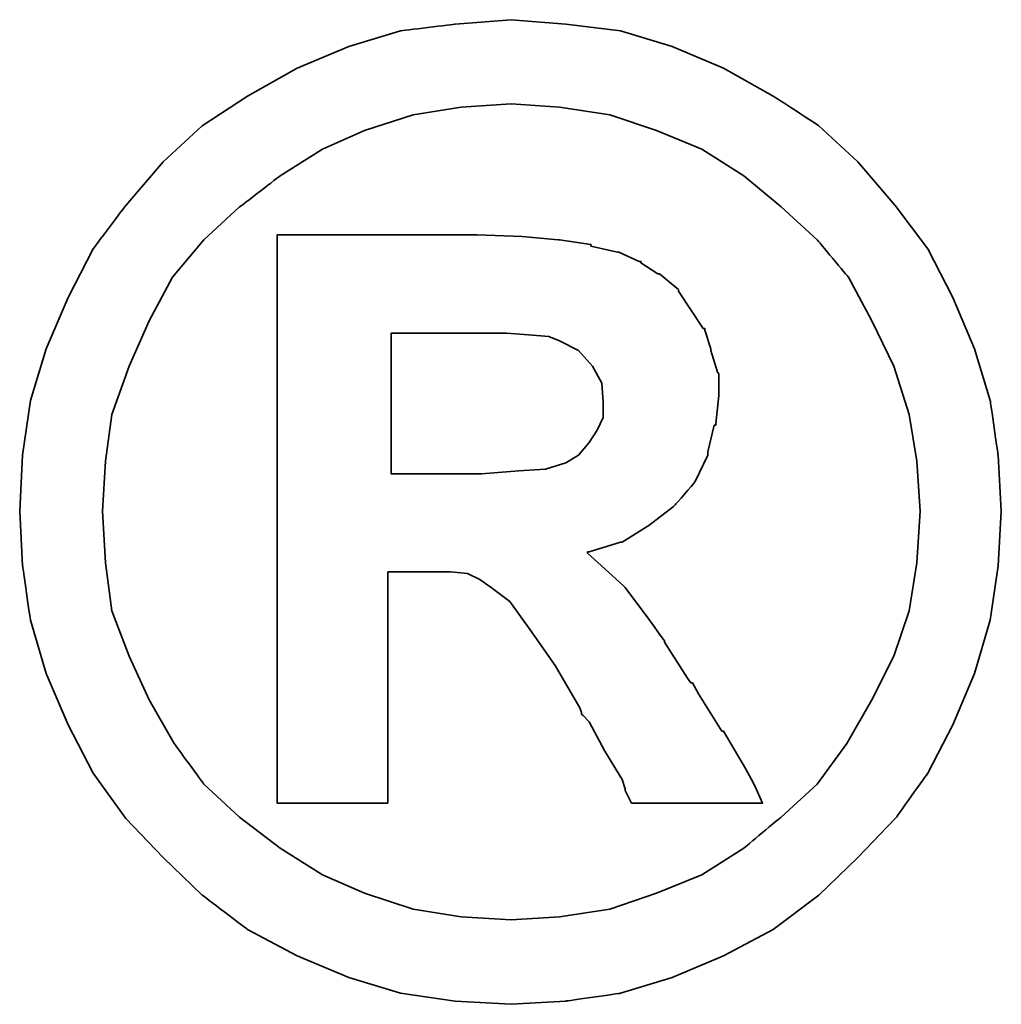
# Model space of a CAD drawing. Header units: millimetres. Extents: x 38 to 575, y 147 to 337.
# Tile 47 of 49: x 462.3 to 463.86, y 210.79 to 212.35. Entities that reach past the tile are written whole.
import ezdxf

# ---------------------------------------------------------------- set-up
doc = ezdxf.new("R2010")
doc.units = ezdxf.units.MM
doc.header["$LTSCALE"] = 0.15
doc.layers.add('DIM', color=4, linetype='CONTINUOUS')
doc.layers.add('layer 1', color=7, linetype='CONTINUOUS')

# ---------------------------------------------------------------- blocks, each defined once
blk = doc.blocks.new('TBI MOTION logo(完整正式版)')
at = {"layer": 'layer 1', "color": 22, "lineweight": 35}
for points, knots in [([(81.20634, 4.98624), (81.20634, 4.98624), (81.18649, 5.32862), (81.18649, 5.32862), (81.18649, 5.32862), (81.18649, 5.32862), (81.13886, 5.66206), (81.13886, 5.66206), (81.13886, 5.66206), (81.13886, 5.66206), (81.04359, 5.97764), (81.04359, 5.97764), (81.04359, 5.97764), (81.04359, 5.97764), (80.91061, 6.29124), (80.91061, 6.29124), (80.91061, 6.29124), (80.91061, 6.29124), (80.75778, 6.58697), (80.75778, 6.58697), (80.75778, 6.58697), (80.75778, 6.58697), (80.5593, 6.85294), (80.5593, 6.85294), (80.5593, 6.85294), (80.5593, 6.85294), (80.33105, 7.1189), (80.33105, 7.1189), (80.33105, 7.1189), (80.33105, 7.1189), (80.09287, 7.33921), (80.09287, 7.33921), (80.09287, 7.33921), (80.09287, 7.33921), (79.815, 7.51982), (79.815, 7.51982), (79.815, 7.51982), (79.815, 7.51982), (79.51133, 7.69051), (79.51133, 7.69051), (79.51133, 7.69051), (79.51133, 7.69051), (79.19773, 7.8235), (79.19773, 7.8235), (79.19773, 7.8235), (79.19773, 7.8235), (78.88215, 7.91877), (78.88215, 7.91877), (78.88215, 7.91877), (78.88215, 7.91877), (78.54871, 7.95846), (78.54871, 7.95846), (78.54871, 7.95846), (78.54871, 7.95846), (78.21526, 7.98625), (78.21526, 7.98625), (78.21526, 7.98625), (78.21526, 7.98625), (77.87388, 7.95846), (77.87388, 7.95846), (77.87388, 7.95846), (77.87388, 7.95846), (77.54044, 7.91877), (77.54044, 7.91877), (77.54044, 7.91877), (77.54044, 7.91877), (77.22485, 7.8235), (77.22485, 7.8235), (77.22485, 7.8235), (77.22485, 7.8235), (76.91027, 7.69051), (76.91027, 7.69051), (76.91027, 7.69051), (76.91027, 7.69051), (76.6056, 7.51982), (76.6056, 7.51982), (76.6056, 7.51982), (76.6056, 7.51982), (76.32972, 7.33921), (76.32972, 7.33921), (76.32972, 7.33921), (76.32972, 7.33921), (76.09154, 7.1189), (76.09154, 7.1189), (76.09154, 7.1189), (76.09154, 7.1189), (75.86329, 6.85294), (75.86329, 6.85294), (75.86329, 6.85294), (75.86329, 6.85294), (75.66382, 6.58697), (75.66382, 6.58697), (75.66382, 6.58697), (75.66382, 6.58697), (75.51099, 6.29124), (75.51099, 6.29124), (75.51099, 6.29124), (75.51099, 6.29124), (75.37702, 5.97764), (75.37702, 5.97764), (75.37702, 5.97764), (75.37702, 5.97764), (75.28175, 5.66206), (75.28175, 5.66206), (75.28175, 5.66206), (75.28175, 5.66206), (75.23411, 5.32862), (75.23411, 5.32862), (75.23411, 5.32862), (75.23411, 5.32862), (75.21625, 4.98624), (75.21625, 4.98624), (75.21625, 4.98624), (75.21625, 4.98624), (75.23411, 4.6528), (75.23411, 4.6528), (75.23411, 4.6528), (75.23411, 4.6528), (75.28175, 4.32035), (75.28175, 4.32035), (75.28175, 4.32035), (75.28175, 4.32035), (75.37702, 3.99583), (75.37702, 3.99583), (75.37702, 3.99583), (75.37702, 3.99583), (75.51099, 3.68224), (75.51099, 3.68224), (75.51099, 3.68224), (75.51099, 3.68224), (75.66382, 3.38749), (75.66382, 3.38749), (75.66382, 3.38749), (75.66382, 3.38749), (75.86329, 3.10963), (75.86329, 3.10963), (75.86329, 3.10963), (75.86329, 3.10963), (76.09154, 2.87145), (76.09154, 2.87145), (76.09154, 2.87145), (76.09154, 2.87145), (76.32972, 2.6432), (76.32972, 2.6432), (76.32972, 2.6432), (76.32972, 2.6432), (76.6056, 2.43381), (76.6056, 2.43381), (76.6056, 2.43381), (76.6056, 2.43381), (76.91027, 2.27205), (76.91027, 2.27205), (76.91027, 2.27205), (76.91027, 2.27205), (77.22485, 2.13906), (77.22485, 2.13906), (77.22485, 2.13906), (77.22485, 2.13906), (77.54044, 2.0438), (77.54044, 2.0438), (77.54044, 2.0438), (77.54044, 2.0438), (77.87388, 1.99616), (77.87388, 1.99616), (77.87388, 1.99616), (77.87388, 1.99616), (78.21526, 1.97631), (78.21526, 1.97631), (78.21526, 1.97631), (78.21526, 1.97631), (78.54871, 1.99616), (78.54871, 1.99616), (78.54871, 1.99616), (78.54871, 1.99616), (78.88215, 2.0438), (78.88215, 2.0438), (78.88215, 2.0438), (78.88215, 2.0438), (79.19773, 2.13906), (79.19773, 2.13906), (79.19773, 2.13906), (79.19773, 2.13906), (79.51133, 2.27205), (79.51133, 2.27205), (79.51133, 2.27205), (79.51133, 2.27205), (79.815, 2.43381), (79.815, 2.43381), (79.815, 2.43381), (79.815, 2.43381), (80.09287, 2.6432), (80.09287, 2.6432), (80.09287, 2.6432), (80.09287, 2.6432), (80.33105, 2.87145), (80.33105, 2.87145), (80.33105, 2.87145), (80.33105, 2.87145), (80.5593, 3.10963), (80.5593, 3.10963), (80.5593, 3.10963), (80.5593, 3.10963), (80.75778, 3.38749), (80.75778, 3.38749), (80.75778, 3.38749), (80.75778, 3.38749), (80.91061, 3.68224), (80.91061, 3.68224), (80.91061, 3.68224), (80.91061, 3.68224), (81.04359, 3.99583), (81.04359, 3.99583), (81.04359, 3.99583), (81.04359, 3.99583), (81.13886, 4.32035), (81.13886, 4.32035), (81.13886, 4.32035), (81.13886, 4.32035), (81.18649, 4.6528), (81.18649, 4.6528), (81.18649, 4.6528), (81.18649, 4.6528), (81.20634, 4.98624), (81.20634, 4.98624)], [0, 0, 0, 0, 0.0178571, 0.0178571, 0.0178571, 0.0178572, 0.0357143, 0.0357143, 0.0357143, 0.0357143, 0.0535714, 0.0535714, 0.0535714, 0.0535714, 0.0714286, 0.0714286, 0.0714286, 0.0714286, 0.0892857, 0.0892857, 0.0892857, 0.0892857, 0.1071429, 0.1071429, 0.1071429, 0.1071429, 0.125, 0.125, 0.125, 0.125, 0.1428571, 0.1428571, 0.1428571, 0.1428572, 0.1607143, 0.1607143, 0.1607143, 0.1607143, 0.1785714, 0.1785714, 0.1785714, 0.1785714, 0.1964286, 0.1964286, 0.1964286, 0.1964286, 0.2142857, 0.2142857, 0.2142857, 0.2142857, 0.2321429, 0.2321429, 0.2321429, 0.2321429, 0.25, 0.25, 0.25, 0.25, 0.2678571, 0.2678571, 0.2678571, 0.2678572, 0.2857143, 0.2857143, 0.2857143, 0.2857143, 0.3035714, 0.3035714, 0.3035714, 0.3035714, 0.3214286, 0.3214286, 0.3214286, 0.3214286, 0.3392857, 0.3392857, 0.3392857, 0.3392857, 0.3571429, 0.3571429, 0.3571429, 0.3571429, 0.375, 0.375, 0.375, 0.375, 0.3928571, 0.3928571, 0.3928571, 0.3928572, 0.4107143, 0.4107143, 0.4107143, 0.4107143, 0.4285714, 0.4285714, 0.4285714, 0.4285714, 0.4464286, 0.4464286, 0.4464286, 0.4464286, 0.4642857, 0.4642857, 0.4642857, 0.4642857, 0.4821429, 0.4821429, 0.4821429, 0.4821429, 0.5, 0.5, 0.5, 0.5, 0.5178571, 0.5178571, 0.5178571, 0.5178572, 0.5357143, 0.5357143, 0.5357143, 0.5357143, 0.5535714, 0.5535714, 0.5535714, 0.5535714, 0.5714286, 0.5714286, 0.5714286, 0.5714286, 0.5892857, 0.5892857, 0.5892857, 0.5892857, 0.6071429, 0.6071429, 0.6071429, 0.6071429, 0.625, 0.625, 0.625, 0.625, 0.6428571, 0.6428571, 0.6428571, 0.6428572, 0.6607143, 0.6607143, 0.6607143, 0.6607143, 0.6785714, 0.6785714, 0.6785714, 0.6785714, 0.6964286, 0.6964286, 0.6964286, 0.6964286, 0.7142857, 0.7142857, 0.7142857, 0.7142857, 0.7321429, 0.7321429, 0.7321429, 0.7321429, 0.75, 0.75, 0.75, 0.75, 0.7678571, 0.7678571, 0.7678571, 0.7678572, 0.7857143, 0.7857143, 0.7857143, 0.7857143, 0.8035714, 0.8035714, 0.8035714, 0.8035714, 0.8214286, 0.8214286, 0.8214286, 0.8214286, 0.8392857, 0.8392857, 0.8392857, 0.8392857, 0.8571429, 0.8571429, 0.8571429, 0.8571429, 0.875, 0.875, 0.875, 0.875, 0.8928571, 0.8928571, 0.8928571, 0.8928572, 0.9107143, 0.9107143, 0.9107143, 0.9107143, 0.9285714, 0.9285714, 0.9285714, 0.9285714, 0.9464286, 0.9464286, 0.9464286, 0.9464286, 0.9642857, 0.9642857, 0.9642857, 0.9642857, 0.9821429, 0.9821429, 0.9821429, 0.9821429, 1, 1, 1, 1]), ([(80.71014, 4.98624), (80.71014, 4.98624), (80.69129, 5.29091), (80.69129, 5.29091), (80.69129, 5.29091), (80.69129, 5.29091), (80.64464, 5.57672), (80.64464, 5.57672), (80.64464, 5.57672), (80.64464, 5.57672), (80.54937, 5.87245), (80.54937, 5.87245), (80.54937, 5.87245), (80.54937, 5.87245), (80.41639, 6.14833), (80.41639, 6.14833), (80.41639, 6.14833), (80.41639, 6.14833), (80.27349, 6.41429), (80.27349, 6.41429), (80.27349, 6.41429), (80.27349, 6.41429), (80.08295, 6.64255), (80.08295, 6.64255), (80.08295, 6.64255), (80.08295, 6.64255), (79.86264, 6.84301), (79.86264, 6.84301), (79.86264, 6.84301), (79.86264, 6.84301), (79.63439, 7.03355), (79.63439, 7.03355), (79.63439, 7.03355), (79.63439, 7.03355), (79.37835, 7.1963), (79.37835, 7.1963), (79.37835, 7.1963), (79.37835, 7.1963), (79.10246, 7.30944), (79.10246, 7.30944), (79.10246, 7.30944), (79.10246, 7.30944), (78.81665, 7.40471), (78.81665, 7.40471), (78.81665, 7.40471), (78.81665, 7.40471), (78.511, 7.45234), (78.511, 7.45234), (78.511, 7.45234), (78.511, 7.45234), (78.21526, 7.47219), (78.21526, 7.47219), (78.21526, 7.47219), (78.21526, 7.47219), (77.9106, 7.45234), (77.9106, 7.45234), (77.9106, 7.45234), (77.9106, 7.45234), (77.61685, 7.40471), (77.61685, 7.40471), (77.61685, 7.40471), (77.61685, 7.40471), (77.32012, 7.30944), (77.32012, 7.30944), (77.32012, 7.30944), (77.32012, 7.30944), (77.06309, 7.1963), (77.06309, 7.1963), (77.06309, 7.1963), (77.06309, 7.1963), (76.80606, 7.03355), (76.80606, 7.03355), (76.80606, 7.03355), (76.80606, 7.03355), (76.55797, 6.84301), (76.55797, 6.84301), (76.55797, 6.84301), (76.55797, 6.84301), (76.34063, 6.64255), (76.34063, 6.64255), (76.34063, 6.64255), (76.34063, 6.64255), (76.1491, 6.41429), (76.1491, 6.41429), (76.1491, 6.41429), (76.1491, 6.41429), (76.0062, 6.14833), (76.0062, 6.14833), (76.0062, 6.14833), (76.0062, 6.14833), (75.88314, 5.87245), (75.88314, 5.87245), (75.88314, 5.87245), (75.88314, 5.87245), (75.77794, 5.57672), (75.77794, 5.57672), (75.77794, 5.57672), (75.77794, 5.57672), (75.73924, 5.29091), (75.73924, 5.29091), (75.73924, 5.29091), (75.73924, 5.29091), (75.72039, 4.98624), (75.72039, 4.98624), (75.72039, 4.98624), (75.72039, 4.98624), (75.73924, 4.67165), (75.73924, 4.67165), (75.73924, 4.67165), (75.73924, 4.67165), (75.77794, 4.37791), (75.77794, 4.37791), (75.77794, 4.37791), (75.77794, 4.37791), (75.88314, 4.10102), (75.88314, 4.10102), (75.88314, 4.10102), (75.88314, 4.10102), (76.0062, 3.83407), (76.0062, 3.83407), (76.0062, 3.83407), (76.0062, 3.83407), (76.15902, 3.56811), (76.15902, 3.56811), (76.15902, 3.56811), (76.15902, 3.56811), (76.34063, 3.32001), (76.34063, 3.32001), (76.34063, 3.32001), (76.34063, 3.32001), (76.55797, 3.11955), (76.55797, 3.11955), (76.55797, 3.11955), (76.55797, 3.11955), (76.80606, 2.92901), (76.80606, 2.92901), (76.80606, 2.92901), (76.80606, 2.92901), (77.06309, 2.76725), (77.06309, 2.76725), (77.06309, 2.76725), (77.06309, 2.76725), (77.32012, 2.65412), (77.32012, 2.65412), (77.32012, 2.65412), (77.32012, 2.65412), (77.61685, 2.55786), (77.61685, 2.55786), (77.61685, 2.55786), (77.61685, 2.55786), (77.9106, 2.51022), (77.9106, 2.51022), (77.9106, 2.51022), (77.9106, 2.51022), (78.21526, 2.49137), (78.21526, 2.49137), (78.21526, 2.49137), (78.21526, 2.49137), (78.511, 2.51022), (78.511, 2.51022), (78.511, 2.51022), (78.511, 2.51022), (78.81665, 2.55786), (78.81665, 2.55786), (78.81665, 2.55786), (78.81665, 2.55786), (79.10246, 2.65412), (79.10246, 2.65412), (79.10246, 2.65412), (79.10246, 2.65412), (79.37835, 2.76725), (79.37835, 2.76725), (79.37835, 2.76725), (79.37835, 2.76725), (79.63439, 2.92901), (79.63439, 2.92901), (79.63439, 2.92901), (79.63439, 2.92901), (79.86264, 3.11955), (79.86264, 3.11955), (79.86264, 3.11955), (79.86264, 3.11955), (80.08295, 3.32001), (80.08295, 3.32001), (80.08295, 3.32001), (80.08295, 3.32001), (80.26356, 3.56811), (80.26356, 3.56811), (80.26356, 3.56811), (80.26356, 3.56811), (80.41639, 3.83407), (80.41639, 3.83407), (80.41639, 3.83407), (80.41639, 3.83407), (80.54937, 4.10102), (80.54937, 4.10102), (80.54937, 4.10102), (80.54937, 4.10102), (80.64464, 4.37791), (80.64464, 4.37791), (80.64464, 4.37791), (80.64464, 4.37791), (80.69129, 4.67165), (80.69129, 4.67165), (80.69129, 4.67165), (80.69129, 4.67165), (80.71014, 4.98624), (80.71014, 4.98624)], [0, 0, 0, 0, 0.0192308, 0.0192308, 0.0192308, 0.0192308, 0.0384615, 0.0384615, 0.0384615, 0.0384615, 0.0576923, 0.0576923, 0.0576923, 0.0576923, 0.0769231, 0.0769231, 0.0769231, 0.0769231, 0.0961538, 0.0961538, 0.0961538, 0.0961539, 0.1153846, 0.1153846, 0.1153846, 0.1153846, 0.1346154, 0.1346154, 0.1346154, 0.1346154, 0.1538462, 0.1538462, 0.1538462, 0.1538462, 0.1730769, 0.1730769, 0.1730769, 0.1730769, 0.1923077, 0.1923077, 0.1923077, 0.1923077, 0.2115385, 0.2115385, 0.2115385, 0.2115385, 0.2307692, 0.2307692, 0.2307692, 0.2307692, 0.25, 0.25, 0.25, 0.25, 0.2692308, 0.2692308, 0.2692308, 0.2692308, 0.2884615, 0.2884615, 0.2884615, 0.2884615, 0.3076923, 0.3076923, 0.3076923, 0.3076923, 0.3269231, 0.3269231, 0.3269231, 0.3269231, 0.3461538, 0.3461538, 0.3461538, 0.3461539, 0.3653846, 0.3653846, 0.3653846, 0.3653846, 0.3846154, 0.3846154, 0.3846154, 0.3846154, 0.4038462, 0.4038462, 0.4038462, 0.4038462, 0.4230769, 0.4230769, 0.4230769, 0.4230769, 0.4423077, 0.4423077, 0.4423077, 0.4423077, 0.4615385, 0.4615385, 0.4615385, 0.4615385, 0.4807692, 0.4807692, 0.4807692, 0.4807692, 0.5, 0.5, 0.5, 0.5, 0.5192308, 0.5192308, 0.5192308, 0.5192308, 0.5384615, 0.5384615, 0.5384615, 0.5384615, 0.5576923, 0.5576923, 0.5576923, 0.5576923, 0.5769231, 0.5769231, 0.5769231, 0.5769231, 0.5961538, 0.5961538, 0.5961538, 0.5961539, 0.6153846, 0.6153846, 0.6153846, 0.6153846, 0.6346154, 0.6346154, 0.6346154, 0.6346154, 0.6538462, 0.6538462, 0.6538462, 0.6538462, 0.6730769, 0.6730769, 0.6730769, 0.6730769, 0.6923077, 0.6923077, 0.6923077, 0.6923077, 0.7115385, 0.7115385, 0.7115385, 0.7115385, 0.7307692, 0.7307692, 0.7307692, 0.7307692, 0.75, 0.75, 0.75, 0.75, 0.7692308, 0.7692308, 0.7692308, 0.7692308, 0.7884615, 0.7884615, 0.7884615, 0.7884615, 0.8076923, 0.8076923, 0.8076923, 0.8076923, 0.8269231, 0.8269231, 0.8269231, 0.8269231, 0.8461538, 0.8461538, 0.8461538, 0.8461539, 0.8653846, 0.8653846, 0.8653846, 0.8653846, 0.8846154, 0.8846154, 0.8846154, 0.8846154, 0.9038462, 0.9038462, 0.9038462, 0.9038462, 0.9230769, 0.9230769, 0.9230769, 0.9230769, 0.9423077, 0.9423077, 0.9423077, 0.9423077, 0.9615385, 0.9615385, 0.9615385, 0.9615385, 0.9807692, 0.9807692, 0.9807692, 0.9807692, 1, 1, 1, 1]), ([(76.78721, 3.2823), (76.78721, 3.2823), (76.78721, 3.32001), (76.78721, 3.32001), (76.78721, 3.32001), (76.78721, 3.32001), (76.78721, 3.42422), (76.78721, 3.42422), (76.78721, 3.42422), (76.78721, 3.42422), (76.78721, 3.59689), (76.78721, 3.59689), (76.78721, 3.59689), (76.78721, 3.59689), (76.78721, 3.80529), (76.78721, 3.80529), (76.78721, 3.80529), (76.78721, 3.80529), (76.78721, 4.0524), (76.78721, 4.0524), (76.78721, 4.0524), (76.78721, 4.0524), (76.78721, 4.32035), (76.78721, 4.32035), (76.78721, 4.32035), (76.78721, 4.32035), (76.78721, 4.92868), (76.78721, 4.92868), (76.78721, 4.92868), (76.78721, 4.92868), (76.78721, 5.53801), (76.78721, 5.53801), (76.78721, 5.53801), (76.78721, 5.53801), (76.78721, 5.82482), (76.78721, 5.82482), (76.78721, 5.82482), (76.78721, 5.82482), (76.78721, 6.07291), (76.78721, 6.07291), (76.78721, 6.07291), (76.78721, 6.07291), (76.78721, 6.30017), (76.78721, 6.30017), (76.78721, 6.30017), (76.78721, 6.30017), (76.78721, 6.45399), (76.78721, 6.45399), (76.78721, 6.45399), (76.78721, 6.45399), (76.78721, 6.5572), (76.78721, 6.5572), (76.78721, 6.5572), (76.78721, 6.5572), (76.78721, 6.59689), (76.78721, 6.59689), (76.78721, 6.59689), (76.78721, 6.59689), (76.78721, 6.67232), (76.78721, 6.67232), (76.78721, 6.67232), (76.78721, 6.67232), (76.8537, 6.67232), (76.8537, 6.67232), (76.8537, 6.67232), (76.8537, 6.67232), (76.87355, 6.67232), (76.87355, 6.67232), (76.87355, 6.67232), (76.87355, 6.67232), (76.91027, 6.67232), (76.91027, 6.67232), (76.91027, 6.67232), (76.91027, 6.67232), (77.04424, 6.67232), (77.04424, 6.67232), (77.04424, 6.67232), (77.04424, 6.67232), (77.22485, 6.67232), (77.22485, 6.67232), (77.22485, 6.67232), (77.22485, 6.67232), (77.43524, 6.67232), (77.43524, 6.67232), (77.43524, 6.67232), (77.43524, 6.67232), (77.65357, 6.67232), (77.65357, 6.67232), (77.65357, 6.67232), (77.65357, 6.67232), (77.82625, 6.67232), (77.82625, 6.67232), (77.82625, 6.67232), (77.82625, 6.67232), (77.94037, 6.67232), (77.94037, 6.67232), (77.94037, 6.67232), (77.94037, 6.67232), (77.97709, 6.67232), (77.97709, 6.67232), (77.97709, 6.67232), (77.97709, 6.67232), (77.99694, 6.67232), (77.99694, 6.67232), (77.99694, 6.67232), (77.99694, 6.67232), (78.00686, 6.67232), (78.00686, 6.67232), (78.00686, 6.67232), (78.00686, 6.67232), (78.28275, 6.6624), (78.28275, 6.6624), (78.28275, 6.6624), (78.28275, 6.6624), (78.50107, 6.64255), (78.50107, 6.64255), (78.50107, 6.64255), (78.50107, 6.64255), (78.511, 6.64255), (78.511, 6.64255), (78.511, 6.64255), (78.511, 6.64255), (78.70154, 6.61476), (78.70154, 6.61476), (78.70154, 6.61476), (78.70154, 6.61476), (78.70154, 6.60483), (78.70154, 6.60483), (78.70154, 6.60483), (78.70154, 6.60483), (78.86429, 6.56713), (78.86429, 6.56713), (78.86429, 6.56713), (78.86429, 6.56713), (78.87223, 6.56713), (78.87223, 6.56713), (78.87223, 6.56713), (78.87223, 6.56713), (78.99727, 6.51056), (78.99727, 6.51056), (78.99727, 6.51056), (78.99727, 6.51056), (79.00719, 6.51056), (79.00719, 6.51056), (79.00719, 6.51056), (79.00719, 6.51056), (79.00719, 6.50162), (79.00719, 6.50162), (79.00719, 6.50162), (79.00719, 6.50162), (79.1104, 6.43415), (79.1104, 6.43415), (79.1104, 6.43415), (79.1104, 6.43415), (79.12132, 6.43415), (79.12132, 6.43415), (79.12132, 6.43415), (79.12132, 6.43415), (79.22552, 6.34781), (79.22552, 6.34781), (79.22552, 6.34781), (79.22552, 6.34781), (79.23544, 6.33888), (79.23544, 6.33888), (79.23544, 6.33888), (79.23544, 6.33888), (79.23544, 6.32895), (79.23544, 6.32895), (79.23544, 6.32895), (79.23544, 6.32895), (79.31087, 6.21483), (79.31087, 6.21483), (79.31087, 6.21483), (79.31087, 6.21483), (79.38629, 6.1007), (79.38629, 6.1007), (79.38629, 6.1007), (79.38629, 6.1007), (79.3972, 6.1007), (79.3972, 6.1007), (79.3972, 6.1007), (79.3972, 6.1007), (79.3972, 6.09078), (79.3972, 6.09078), (79.3972, 6.09078), (79.3972, 6.09078), (79.43392, 5.97764), (79.43392, 5.97764), (79.43392, 5.97764), (79.43392, 5.97764), (79.43392, 5.96772), (79.43392, 5.96772), (79.43392, 5.96772), (79.43392, 5.96772), (79.47362, 5.83474), (79.47362, 5.83474), (79.47362, 5.83474), (79.47362, 5.83474), (79.48156, 5.82482), (79.48156, 5.82482), (79.48156, 5.82482), (79.48156, 5.82482), (79.48156, 5.69977), (79.48156, 5.69977), (79.48156, 5.69977), (79.48156, 5.69977), (79.48156, 5.69183), (79.48156, 5.69183), (79.48156, 5.69183), (79.48156, 5.69183), (79.4637, 5.51915), (79.4637, 5.51915), (79.4637, 5.51915), (79.4637, 5.51915), (79.4637, 5.51122), (79.4637, 5.51122), (79.4637, 5.51122), (79.4637, 5.51122), (79.45377, 5.51122), (79.45377, 5.51122), (79.45377, 5.51122), (79.45377, 5.51122), (79.41507, 5.34847), (79.41507, 5.34847), (79.41507, 5.34847), (79.41507, 5.34847), (79.41507, 5.33854), (79.41507, 5.33854), (79.41507, 5.33854), (79.41507, 5.33854), (79.41507, 5.32862), (79.41507, 5.32862), (79.41507, 5.32862), (79.41507, 5.32862), (79.33865, 5.16785), (79.33865, 5.16785), (79.33865, 5.16785), (79.33865, 5.16785), (79.33071, 5.15693), (79.33071, 5.15693), (79.33071, 5.15693), (79.33071, 5.15693), (79.2156, 5.02495), (79.2156, 5.02495), (79.2156, 5.02495), (79.2156, 5.02495), (79.20567, 5.01502), (79.20567, 5.01502), (79.20567, 5.01502), (79.20567, 5.01502), (79.05483, 4.89991), (79.05483, 4.89991), (79.05483, 4.89991), (79.05483, 4.89991), (79.04491, 4.89197), (79.04491, 4.89197), (79.04491, 4.89197), (79.04491, 4.89197), (78.89208, 4.7967), (78.89208, 4.7967), (78.89208, 4.7967), (78.89208, 4.7967), (78.88215, 4.7967), (78.88215, 4.7967), (78.88215, 4.7967), (78.88215, 4.7967), (78.69161, 4.73913), (78.69161, 4.73913), (78.69161, 4.73913), (78.69161, 4.73913), (78.68169, 4.73913), (78.68169, 4.73913), (78.68169, 4.73913), (78.68169, 4.73913), (78.68169, 4.72921), (78.68169, 4.72921), (78.68169, 4.72921), (78.68169, 4.72921), (78.78688, 4.63394), (78.78688, 4.63394), (78.78688, 4.63394), (78.78688, 4.63394), (78.902, 4.52875), (78.902, 4.52875), (78.902, 4.52875), (78.902, 4.52875), (78.91093, 4.52081), (78.91093, 4.52081), (78.91093, 4.52081), (78.91093, 4.52081), (79.02506, 4.36798), (79.02506, 4.36798), (79.02506, 4.36798), (79.02506, 4.36798), (79.1501, 4.1953), (79.1501, 4.1953), (79.1501, 4.1953), (79.1501, 4.1953), (79.1501, 4.18736), (79.1501, 4.18736), (79.1501, 4.18736), (79.1501, 4.18736), (79.29201, 3.96705), (79.29201, 3.96705), (79.29201, 3.96705), (79.29201, 3.96705), (79.31087, 3.93828), (79.31087, 3.93828), (79.31087, 3.93828), (79.31087, 3.93828), (79.32079, 3.93828), (79.32079, 3.93828), (79.32079, 3.93828), (79.32079, 3.93828), (79.3585, 3.87178), (79.3585, 3.87178), (79.3585, 3.87178), (79.3585, 3.87178), (79.50141, 3.64353), (79.50141, 3.64353), (79.50141, 3.64353), (79.50141, 3.64353), (79.51133, 3.64353), (79.51133, 3.64353), (79.51133, 3.64353), (79.51133, 3.64353), (79.64431, 3.41528), (79.64431, 3.41528), (79.64431, 3.41528), (79.64431, 3.41528), (79.68202, 3.3478), (79.68202, 3.3478), (79.68202, 3.3478), (79.68202, 3.3478), (79.70187, 3.31009), (79.70187, 3.31009), (79.70187, 3.31009), (79.70187, 3.31009), (79.7495, 3.2049), (79.7495, 3.2049), (79.7495, 3.2049), (79.7495, 3.2049), (79.64431, 3.2049), (79.64431, 3.2049), (79.64431, 3.2049), (79.64431, 3.2049), (79.62546, 3.2049), (79.62546, 3.2049), (79.62546, 3.2049), (79.62546, 3.2049), (79.53912, 3.2049), (79.53912, 3.2049), (79.53912, 3.2049), (79.53912, 3.2049), (79.31087, 3.2049), (79.31087, 3.2049), (79.31087, 3.2049), (79.31087, 3.2049), (79.08262, 3.2049), (79.08262, 3.2049), (79.08262, 3.2049), (79.08262, 3.2049), (79.00719, 3.2049), (79.00719, 3.2049), (79.00719, 3.2049), (79.00719, 3.2049), (78.98735, 3.2049), (78.98735, 3.2049), (78.98735, 3.2049), (78.98735, 3.2049), (78.94964, 3.2049), (78.94964, 3.2049), (78.94964, 3.2049), (78.94964, 3.2049), (78.92979, 3.24459), (78.92979, 3.24459), (78.92979, 3.24459), (78.92979, 3.24459), (78.91093, 3.2823), (78.91093, 3.2823), (78.91093, 3.2823), (78.91093, 3.2823), (78.91093, 3.29223), (78.91093, 3.29223), (78.91093, 3.29223), (78.91093, 3.29223), (78.89208, 3.3478), (78.89208, 3.3478), (78.89208, 3.3478), (78.89208, 3.3478), (78.78688, 3.52048), (78.78688, 3.52048), (78.78688, 3.52048), (78.78688, 3.52048), (78.69161, 3.7001), (78.69161, 3.7001), (78.69161, 3.7001), (78.69161, 3.7001), (78.6539, 3.7388), (78.6539, 3.7388), (78.6539, 3.7388), (78.6539, 3.7388), (78.64398, 3.74873), (78.64398, 3.74873), (78.64398, 3.74873), (78.64398, 3.74873), (78.64398, 3.75766), (78.64398, 3.75766), (78.64398, 3.75766), (78.64398, 3.75766), (78.63405, 3.78644), (78.63405, 3.78644), (78.63405, 3.78644), (78.63405, 3.78644), (78.48321, 4.04347), (78.48321, 4.04347), (78.48321, 4.04347), (78.48321, 4.04347), (78.33038, 4.2618), (78.33038, 4.2618), (78.33038, 4.2618), (78.33038, 4.2618), (78.20732, 4.43447), (78.20732, 4.43447), (78.20732, 4.43447), (78.20732, 4.43447), (78.09221, 4.52081), (78.09221, 4.52081), (78.09221, 4.52081), (78.09221, 4.52081), (78.02472, 4.56845), (78.02472, 4.56845), (78.02472, 4.56845), (78.02472, 4.56845), (77.9493, 4.60616), (77.9493, 4.60616), (77.9493, 4.60616), (77.9493, 4.60616), (77.8451, 4.61608), (77.8451, 4.61608), (77.8451, 4.61608), (77.8451, 4.61608), (77.71113, 4.61608), (77.71113, 4.61608), (77.71113, 4.61608), (77.71113, 4.61608), (77.69128, 4.61608), (77.69128, 4.61608), (77.69128, 4.61608), (77.69128, 4.61608), (77.67342, 4.61608), (77.67342, 4.61608), (77.67342, 4.61608), (77.67342, 4.61608), (77.5583, 4.61608), (77.5583, 4.61608), (77.5583, 4.61608), (77.5583, 4.61608), (77.46303, 4.61608), (77.46303, 4.61608), (77.46303, 4.61608), (77.46303, 4.61608), (77.46303, 4.54761), (77.46303, 4.54761), (77.46303, 4.54761), (77.46303, 4.54761), (77.46303, 4.47318), (77.46303, 4.47318), (77.46303, 4.47318), (77.46303, 4.47318), (77.46303, 4.24294), (77.46303, 4.24294), (77.46303, 4.24294), (77.46303, 4.24294), (77.46303, 3.99583), (77.46303, 3.99583), (77.46303, 3.99583), (77.46303, 3.99583), (77.46303, 3.72888), (77.46303, 3.72888), (77.46303, 3.72888), (77.46303, 3.72888), (77.46303, 3.51055), (77.46303, 3.51055), (77.46303, 3.51055), (77.46303, 3.51055), (77.46303, 3.42422), (77.46303, 3.42422), (77.46303, 3.42422), (77.46303, 3.42422), (77.46303, 3.35773), (77.46303, 3.35773), (77.46303, 3.35773), (77.46303, 3.35773), (77.46303, 3.30017), (77.46303, 3.30017), (77.46303, 3.30017), (77.46303, 3.30017), (77.46303, 3.2823), (77.46303, 3.2823), (77.46303, 3.2823), (77.46303, 3.2823), (77.46303, 3.2049), (77.46303, 3.2049), (77.46303, 3.2049), (77.46303, 3.2049), (77.39753, 3.2049), (77.39753, 3.2049), (77.39753, 3.2049), (77.39753, 3.2049), (77.37768, 3.2049), (77.37768, 3.2049), (77.37768, 3.2049), (77.37768, 3.2049), (77.32012, 3.2049), (77.32012, 3.2049), (77.32012, 3.2049), (77.32012, 3.2049), (77.12165, 3.2049), (77.12165, 3.2049), (77.12165, 3.2049), (77.12165, 3.2049), (76.94897, 3.2049), (76.94897, 3.2049), (76.94897, 3.2049), (76.94897, 3.2049), (76.8924, 3.2049), (76.8924, 3.2049), (76.8924, 3.2049), (76.8924, 3.2049), (76.8537, 3.2049), (76.8537, 3.2049), (76.8537, 3.2049), (76.8537, 3.2049), (76.78721, 3.2049), (76.78721, 3.2049), (76.78721, 3.2049), (76.78721, 3.2049), (76.78721, 3.2823), (76.78721, 3.2823)], [0, 0, 0, 0, 0.0074074, 0.0074074, 0.0074074, 0.0074074, 0.0148148, 0.0148148, 0.0148148, 0.0148148, 0.0222222, 0.0222222, 0.0222222, 0.0222222, 0.0296296, 0.0296296, 0.0296296, 0.0296296, 0.037037, 0.037037, 0.037037, 0.037037, 0.0444444, 0.0444444, 0.0444444, 0.0444445, 0.0518519, 0.0518519, 0.0518519, 0.0518519, 0.0592593, 0.0592593, 0.0592593, 0.0592593, 0.0666667, 0.0666667, 0.0666667, 0.0666667, 0.0740741, 0.0740741, 0.0740741, 0.0740741, 0.0814815, 0.0814815, 0.0814815, 0.0814815, 0.0888889, 0.0888889, 0.0888889, 0.0888889, 0.0962963, 0.0962963, 0.0962963, 0.0962963, 0.1037037, 0.1037037, 0.1037037, 0.1037037, 0.1111111, 0.1111111, 0.1111111, 0.1111111, 0.1185185, 0.1185185, 0.1185185, 0.1185185, 0.1259259, 0.1259259, 0.1259259, 0.1259259, 0.1333333, 0.1333333, 0.1333333, 0.1333333, 0.1407407, 0.1407407, 0.1407407, 0.1407408, 0.1481481, 0.1481481, 0.1481481, 0.1481482, 0.1555556, 0.1555556, 0.1555556, 0.1555556, 0.162963, 0.162963, 0.162963, 0.162963, 0.1703704, 0.1703704, 0.1703704, 0.1703704, 0.1777778, 0.1777778, 0.1777778, 0.1777778, 0.1851852, 0.1851852, 0.1851852, 0.1851852, 0.1925926, 0.1925926, 0.1925926, 0.1925926, 0.2, 0.2, 0.2, 0.2, 0.2074074, 0.2074074, 0.2074074, 0.2074074, 0.2148148, 0.2148148, 0.2148148, 0.2148148, 0.2222222, 0.2222222, 0.2222222, 0.2222222, 0.2296296, 0.2296296, 0.2296296, 0.2296296, 0.237037, 0.237037, 0.237037, 0.237037, 0.2444444, 0.2444444, 0.2444444, 0.2444445, 0.2518519, 0.2518519, 0.2518519, 0.2518519, 0.2592593, 0.2592593, 0.2592593, 0.2592593, 0.2666667, 0.2666667, 0.2666667, 0.2666667, 0.2740741, 0.2740741, 0.2740741, 0.2740741, 0.2814815, 0.2814815, 0.2814815, 0.2814815, 0.2888889, 0.2888889, 0.2888889, 0.2888889, 0.2962963, 0.2962963, 0.2962963, 0.2962963, 0.3037037, 0.3037037, 0.3037037, 0.3037037, 0.3111111, 0.3111111, 0.3111111, 0.3111111, 0.3185185, 0.3185185, 0.3185185, 0.3185185, 0.3259259, 0.3259259, 0.3259259, 0.3259259, 0.3333333, 0.3333333, 0.3333333, 0.3333333, 0.3407407, 0.3407407, 0.3407407, 0.3407408, 0.3481481, 0.3481481, 0.3481481, 0.3481482, 0.3555556, 0.3555556, 0.3555556, 0.3555556, 0.362963, 0.362963, 0.362963, 0.362963, 0.3703704, 0.3703704, 0.3703704, 0.3703704, 0.3777778, 0.3777778, 0.3777778, 0.3777778, 0.3851852, 0.3851852, 0.3851852, 0.3851852, 0.3925926, 0.3925926, 0.3925926, 0.3925926, 0.4, 0.4, 0.4, 0.4, 0.4074074, 0.4074074, 0.4074074, 0.4074074, 0.4148148, 0.4148148, 0.4148148, 0.4148148, 0.4222222, 0.4222222, 0.4222222, 0.4222222, 0.4296296, 0.4296296, 0.4296296, 0.4296296, 0.437037, 0.437037, 0.437037, 0.437037, 0.4444444, 0.4444444, 0.4444444, 0.4444445, 0.4518519, 0.4518519, 0.4518519, 0.4518519, 0.4592593, 0.4592593, 0.4592593, 0.4592593, 0.4666667, 0.4666667, 0.4666667, 0.4666667, 0.4740741, 0.4740741, 0.4740741, 0.4740741, 0.4814815, 0.4814815, 0.4814815, 0.4814815, 0.4888889, 0.4888889, 0.4888889, 0.4888889, 0.4962963, 0.4962963, 0.4962963, 0.4962963, 0.5037037, 0.5037037, 0.5037037, 0.5037037, 0.5111111, 0.5111111, 0.5111111, 0.5111111, 0.5185185, 0.5185185, 0.5185185, 0.5185185, 0.5259259, 0.5259259, 0.5259259, 0.5259259, 0.5333333, 0.5333333, 0.5333333, 0.5333333, 0.5407407, 0.5407407, 0.5407407, 0.5407408, 0.5481481, 0.5481481, 0.5481481, 0.5481482, 0.5555556, 0.5555556, 0.5555556, 0.5555556, 0.562963, 0.562963, 0.562963, 0.562963, 0.5703704, 0.5703704, 0.5703704, 0.5703704, 0.5777778, 0.5777778, 0.5777778, 0.5777778, 0.5851852, 0.5851852, 0.5851852, 0.5851852, 0.5925926, 0.5925926, 0.5925926, 0.5925926, 0.6, 0.6, 0.6, 0.6, 0.6074074, 0.6074074, 0.6074074, 0.6074074, 0.6148148, 0.6148148, 0.6148148, 0.6148148, 0.6222222, 0.6222222, 0.6222222, 0.6222222, 0.6296296, 0.6296296, 0.6296296, 0.6296296, 0.637037, 0.637037, 0.637037, 0.637037, 0.6444444, 0.6444444, 0.6444444, 0.6444445, 0.6518519, 0.6518519, 0.6518519, 0.6518519, 0.6592593, 0.6592593, 0.6592593, 0.6592593, 0.6666667, 0.6666667, 0.6666667, 0.6666667, 0.6740741, 0.6740741, 0.6740741, 0.6740741, 0.6814815, 0.6814815, 0.6814815, 0.6814815, 0.6888889, 0.6888889, 0.6888889, 0.6888889, 0.6962963, 0.6962963, 0.6962963, 0.6962963, 0.7037037, 0.7037037, 0.7037037, 0.7037037, 0.7111111, 0.7111111, 0.7111111, 0.7111111, 0.7185185, 0.7185185, 0.7185185, 0.7185185, 0.7259259, 0.7259259, 0.7259259, 0.7259259, 0.7333333, 0.7333333, 0.7333333, 0.7333333, 0.7407407, 0.7407407, 0.7407407, 0.7407408, 0.7481481, 0.7481481, 0.7481481, 0.7481482, 0.7555556, 0.7555556, 0.7555556, 0.7555556, 0.762963, 0.762963, 0.762963, 0.762963, 0.7703704, 0.7703704, 0.7703704, 0.7703704, 0.7777778, 0.7777778, 0.7777778, 0.7777778, 0.7851852, 0.7851852, 0.7851852, 0.7851852, 0.7925926, 0.7925926, 0.7925926, 0.7925926, 0.8, 0.8, 0.8, 0.8, 0.8074074, 0.8074074, 0.8074074, 0.8074074, 0.8148148, 0.8148148, 0.8148148, 0.8148148, 0.8222222, 0.8222222, 0.8222222, 0.8222222, 0.8296296, 0.8296296, 0.8296296, 0.8296296, 0.837037, 0.837037, 0.837037, 0.837037, 0.8444444, 0.8444444, 0.8444444, 0.8444445, 0.8518519, 0.8518519, 0.8518519, 0.8518519, 0.8592593, 0.8592593, 0.8592593, 0.8592593, 0.8666667, 0.8666667, 0.8666667, 0.8666667, 0.8740741, 0.8740741, 0.8740741, 0.8740741, 0.8814815, 0.8814815, 0.8814815, 0.8814815, 0.8888889, 0.8888889, 0.8888889, 0.8888889, 0.8962963, 0.8962963, 0.8962963, 0.8962963, 0.9037037, 0.9037037, 0.9037037, 0.9037037, 0.9111111, 0.9111111, 0.9111111, 0.9111111, 0.9185185, 0.9185185, 0.9185185, 0.9185185, 0.9259259, 0.9259259, 0.9259259, 0.9259259, 0.9333333, 0.9333333, 0.9333333, 0.9333333, 0.9407407, 0.9407407, 0.9407407, 0.9407408, 0.9481481, 0.9481481, 0.9481481, 0.9481482, 0.9555556, 0.9555556, 0.9555556, 0.9555556, 0.962963, 0.962963, 0.962963, 0.962963, 0.9703704, 0.9703704, 0.9703704, 0.9703704, 0.9777778, 0.9777778, 0.9777778, 0.9777778, 0.9851852, 0.9851852, 0.9851852, 0.9851852, 0.9925926, 0.9925926, 0.9925926, 0.9925926, 1, 1, 1, 1]), ([(77.48288, 6.07291), (77.48288, 6.07291), (77.48288, 5.99551), (77.48288, 5.99551), (77.48288, 5.99551), (77.48288, 5.99551), (77.48288, 5.82482), (77.48288, 5.82482), (77.48288, 5.82482), (77.48288, 5.82482), (77.48288, 5.63328), (77.48288, 5.63328), (77.48288, 5.63328), (77.48288, 5.63328), (77.48288, 5.46358), (77.48288, 5.46358), (77.48288, 5.46358), (77.48288, 5.46358), (77.48288, 5.29091), (77.48288, 5.29091), (77.48288, 5.29091), (77.48288, 5.29091), (77.48288, 5.21449), (77.48288, 5.21449), (77.48288, 5.21449), (77.48288, 5.21449), (77.50074, 5.21449), (77.50074, 5.21449), (77.50074, 5.21449), (77.50074, 5.21449), (77.71113, 5.21449), (77.71113, 5.21449), (77.71113, 5.21449), (77.71113, 5.21449), (77.94037, 5.21449), (77.94037, 5.21449), (77.94037, 5.21449), (77.94037, 5.21449), (78.01579, 5.21449), (78.01579, 5.21449), (78.01579, 5.21449), (78.01579, 5.21449), (78.03465, 5.21449), (78.03465, 5.21449), (78.03465, 5.21449), (78.03465, 5.21449), (78.2629, 5.23335), (78.2629, 5.23335), (78.2629, 5.23335), (78.2629, 5.23335), (78.42565, 5.24327), (78.42565, 5.24327), (78.42565, 5.24327), (78.42565, 5.24327), (78.54871, 5.28098), (78.54871, 5.28098), (78.54871, 5.28098), (78.54871, 5.28098), (78.62611, 5.32862), (78.62611, 5.32862), (78.62611, 5.32862), (78.62611, 5.32862), (78.69161, 5.40503), (78.69161, 5.40503), (78.69161, 5.40503), (78.69161, 5.40503), (78.73925, 5.48145), (78.73925, 5.48145), (78.73925, 5.48145), (78.73925, 5.48145), (78.77696, 5.55885), (78.77696, 5.55885), (78.77696, 5.55885), (78.77696, 5.55885), (78.77696, 5.65214), (78.77696, 5.65214), (78.77696, 5.65214), (78.77696, 5.65214), (78.76902, 5.76726), (78.76902, 5.76726), (78.76902, 5.76726), (78.76902, 5.76726), (78.71146, 5.87245), (78.71146, 5.87245), (78.71146, 5.87245), (78.71146, 5.87245), (78.62611, 5.96772), (78.62611, 5.96772), (78.62611, 5.96772), (78.62611, 5.96772), (78.511, 6.02528), (78.511, 6.02528), (78.511, 6.02528), (78.511, 6.02528), (78.44451, 6.05306), (78.44451, 6.05306), (78.44451, 6.05306), (78.44451, 6.05306), (78.32046, 6.06299), (78.32046, 6.06299), (78.32046, 6.06299), (78.32046, 6.06299), (78.18748, 6.07291), (78.18748, 6.07291), (78.18748, 6.07291), (78.18748, 6.07291), (77.99694, 6.07291), (77.99694, 6.07291), (77.99694, 6.07291), (77.99694, 6.07291), (77.97709, 6.07291), (77.97709, 6.07291), (77.97709, 6.07291), (77.97709, 6.07291), (77.90167, 6.07291), (77.90167, 6.07291), (77.90167, 6.07291), (77.90167, 6.07291), (77.69128, 6.07291), (77.69128, 6.07291), (77.69128, 6.07291), (77.69128, 6.07291), (77.50074, 6.07291), (77.50074, 6.07291), (77.50074, 6.07291), (77.50074, 6.07291), (77.48288, 6.07291), (77.48288, 6.07291)], [0, 0, 0, 0, 0.03125, 0.03125, 0.03125, 0.03125, 0.0625, 0.0625, 0.0625, 0.0625, 0.09375, 0.09375, 0.09375, 0.09375, 0.125, 0.125, 0.125, 0.125, 0.15625, 0.15625, 0.15625, 0.15625, 0.1875, 0.1875, 0.1875, 0.1875, 0.21875, 0.21875, 0.21875, 0.21875, 0.25, 0.25, 0.25, 0.25, 0.28125, 0.28125, 0.28125, 0.28125, 0.3125, 0.3125, 0.3125, 0.3125, 0.34375, 0.34375, 0.34375, 0.34375, 0.375, 0.375, 0.375, 0.375, 0.40625, 0.40625, 0.40625, 0.40625, 0.4375, 0.4375, 0.4375, 0.4375, 0.46875, 0.46875, 0.46875, 0.46875, 0.5, 0.5, 0.5, 0.5, 0.53125, 0.53125, 0.53125, 0.53125, 0.5625, 0.5625, 0.5625, 0.5625, 0.59375, 0.59375, 0.59375, 0.59375, 0.625, 0.625, 0.625, 0.625, 0.65625, 0.65625, 0.65625, 0.65625, 0.6875, 0.6875, 0.6875, 0.6875, 0.71875, 0.71875, 0.71875, 0.71875, 0.75, 0.75, 0.75, 0.75, 0.78125, 0.78125, 0.78125, 0.78125, 0.8125, 0.8125, 0.8125, 0.8125, 0.84375, 0.84375, 0.84375, 0.84375, 0.875, 0.875, 0.875, 0.875, 0.90625, 0.90625, 0.90625, 0.90625, 0.9375, 0.9375, 0.9375, 0.9375, 0.96875, 0.96875, 0.96875, 0.96875, 1, 1, 1, 1])]:
    blk.add_open_spline(points, degree=3, knots=knots, dxfattribs=at)

msp = doc.modelspace()

# ---------------------------------------------------------------- block references
at = {"layer": 'DIM', "color": 0, "xscale": 0.2606204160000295, "yscale": 0.2606204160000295, "zscale": 0.2606204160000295}
msp.add_blockref('TBI MOTION logo(完整正式版)', (442.6981, 210.2731), dxfattribs=at)

doc.saveas('drawing.dxf')
